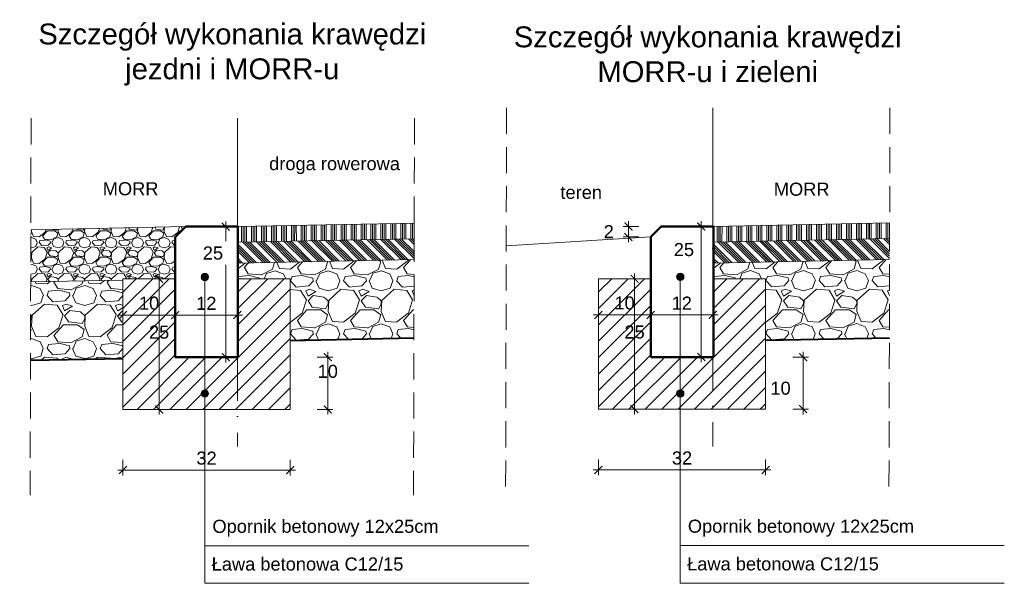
# Model space of a CAD drawing. Header units: millimetres. Extents: x -32728 to 16036, y -21222 to 1675.
# Tile 52 of 58: x 11881 to 12070, y 1250 to 1357. Entities that reach past the tile are written whole.
import ezdxf

# ---------------------------------------------------------------- set-up
doc = ezdxf.new("R2010")
doc.units = ezdxf.units.MM
doc.linetypes.add('ACAD_ISO04W100', pattern=[30, 24, -3, 0, -3])
doc.linetypes.add('DASHED', pattern=[0.75, 0.5, -0.25])
for name, color, linetype, lineweight in [('7 przekroj kraweznik betonowy najazdowy', 4, 'Continuous', 50), ('7 przekroj niweleta', 250, 'Continuous', 9), ('7 przekroj osie', 22, 'ACAD_ISO04W100', 15), ('7 przekroj przerywana1', 250, 'DASHED', 9), ('7 przekroj wymiary', 250, 'Continuous', 9)]:
    doc.layers.add(name, color=color, linetype=linetype, lineweight=lineweight)
doc.styles.add('ARIAL2.5', font='arial.ttf', dxfattribs={"height": 2.5})
doc.dimstyles.new('konstrukcyjne', dxfattribs={"dimtxt": 2.5, "dimasz": 2, "dimexe": 1, "dimexo": 0.0625, "dimgap": 1, "dimtad": 3, "dimtih": 1, "dimtoh": 1, "dimdec": 0, "dimzin": 0, "dimdsep": 46, "dimtxsty": 'ARIAL2.5', "dimblk": 'ARCHTICK', "dimcen": 15, "dimdle": 1, "dimadec": 0, "dimazin": 0, "dimtfac": 1, "dimtdec": 0, "dimtmove": 0, "dimatfit": 3, "dimfxl": 2, "dimfxlon": 1, "dimtolj": 1, "dimtzin": 0, "dimlwd": -1, "dimlwe": 0, "dimarcsym": 0})

# ---------------------------------------------------------------- blocks, each defined once
blk = doc.blocks.new('_ArchTick')
at = {"color": 0, "linetype": 'ByBlock', "const_width": 0.15}
blk.add_lwpolyline([(-0.5, -0.5), (0.5, 0.5)], dxfattribs=at)
blk = doc.blocks.new('*D247')
at = {"layer": '7 przekroj wymiary', "color": 0, "lineweight": 0}
for p, q in [((11901.12, 1273.19), (11901.12, 1270.19)), ((11933.12, 1273.19), (11933.12, 1270.19))]:
    blk.add_line(p, q, dxfattribs=at)
at = {"layer": '7 przekroj wymiary', "color": 0}
blk.add_line((11900.12, 1271.19), (11934.12, 1271.19), dxfattribs=at)
at = {"layer": 'Defpoints', "color": 0}
for p in [(11901.12, 1282.81), (11933.12, 1282.81), (11933.12, 1271.19)]:
    blk.add_point(p, dxfattribs=at)
at = {"layer": '7 przekroj wymiary', "color": 0, "xscale": 1.5, "yscale": 1.5, "zscale": 1.5, "rotation": 180}
blk.add_blockref('_ArchTick', (11901.12, 1271.19), dxfattribs=at)
at = {"layer": '7 przekroj wymiary', "color": 0, "xscale": 1.5, "yscale": 1.5, "zscale": 1.5}
blk.add_blockref('_ArchTick', (11933.12, 1271.19), dxfattribs=at)
at = {"layer": '7 przekroj wymiary', "color": 0, "insert": (11917.12, 1273.47), "char_height": 2.5, "attachment_point": 5, "style": 'ARIAL2.5'}
blk.add_mtext('\\A1;32', dxfattribs=at)
blk = doc.blocks.new('*D248')
at = {"layer": '7 przekroj wymiary', "color": 0, "lineweight": 0}
for p, q in [((11938.31, 1292.81), (11941.31, 1292.81)), ((11938.31, 1282.81), (11941.31, 1282.81))]:
    blk.add_line(p, q, dxfattribs=at)
at = {"layer": '7 przekroj wymiary', "color": 0}
blk.add_line((11940.31, 1293.81), (11940.31, 1281.81), dxfattribs=at)
at = {"layer": 'Defpoints', "color": 0}
for p in [(11923.12, 1292.81), (11923.12, 1282.81), (11940.31, 1282.81)]:
    blk.add_point(p, dxfattribs=at)
at = {"layer": '7 przekroj wymiary', "color": 0, "xscale": 1.5, "yscale": 1.5, "zscale": 1.5}
for p, rotation in [((11940.31, 1292.81), 90), ((11940.31, 1282.81), 270)]:
    blk.add_blockref('_ArchTick', p, dxfattribs=dict(at, rotation=rotation))
at = {"layer": '7 przekroj wymiary', "color": 0, "insert": (11940.31, 1290.09), "char_height": 2.5, "attachment_point": 5, "style": 'ARIAL2.5'}
blk.add_mtext('\\A1;10', dxfattribs=at)
blk = doc.blocks.new('*D249')
at = {"layer": '7 przekroj wymiary', "color": 0}
blk.add_line((11912.12, 1300.88), (11900.12, 1300.88), dxfattribs=at)
at = {"layer": '7 przekroj wymiary', "color": 0, "lineweight": 0}
for p, q in [((11901.12, 1298.88), (11901.12, 1301.88)), ((11911.12, 1298.88), (11911.12, 1301.88))]:
    blk.add_line(p, q, dxfattribs=at)
at = {"layer": 'Defpoints', "color": 0}
for p in [(11901.12, 1300.88), (11901.12, 1292.57), (11911.12, 1292.81)]:
    blk.add_point(p, dxfattribs=at)
at = {"layer": '7 przekroj wymiary', "color": 0, "xscale": 1.5, "yscale": 1.5, "zscale": 1.5, "rotation": 180}
blk.add_blockref('_ArchTick', (11901.12, 1300.88), dxfattribs=at)
at = {"layer": '7 przekroj wymiary', "color": 0, "xscale": 1.5, "yscale": 1.5, "zscale": 1.5}
blk.add_blockref('_ArchTick', (11911.12, 1300.88), dxfattribs=at)
at = {"layer": '7 przekroj wymiary', "color": 0, "insert": (11906.12, 1303.15), "char_height": 2.5, "attachment_point": 5, "style": 'ARIAL2.5'}
blk.add_mtext('\\A1;10', dxfattribs=at)
blk = doc.blocks.new('*D250')
at = {"layer": '7 przekroj wymiary', "color": 0, "lineweight": 0}
for p, q in [((11906.04, 1307.81), (11909.04, 1307.81)), ((11906.04, 1282.81), (11909.04, 1282.81))]:
    blk.add_line(p, q, dxfattribs=at)
at = {"layer": '7 przekroj wymiary', "color": 0}
blk.add_line((11908.04, 1308.81), (11908.04, 1281.81), dxfattribs=at)
at = {"layer": 'Defpoints', "color": 0}
for p in [(11901.12, 1307.81), (11901.12, 1282.81), (11908.04, 1282.81)]:
    blk.add_point(p, dxfattribs=at)
at = {"layer": '7 przekroj wymiary', "color": 0, "xscale": 1.5, "yscale": 1.5, "zscale": 1.5}
for p, rotation in [((11908.04, 1307.81), 90), ((11908.04, 1282.81), 270)]:
    blk.add_blockref('_ArchTick', p, dxfattribs=dict(at, rotation=rotation))
at = {"layer": '7 przekroj wymiary', "color": 0, "insert": (11908.04, 1297.59), "char_height": 2.5, "attachment_point": 5, "style": 'ARIAL2.5'}
blk.add_mtext('\\A1;25', dxfattribs=at)
blk = doc.blocks.new('*D251')
at = {"layer": '7 przekroj wymiary', "color": 0, "lineweight": 0}
for p, q in [((11922.79, 1317.81), (11919.79, 1317.81)), ((11922.79, 1292.81), (11919.79, 1292.81))]:
    blk.add_line(p, q, dxfattribs=at)
at = {"layer": '7 przekroj wymiary', "color": 0}
for p, q in [((11920.79, 1318.81), (11920.79, 1315.02)), ((11920.79, 1291.81), (11920.79, 1310.47))]:
    blk.add_line(p, q, dxfattribs=at)
at = {"layer": 'Defpoints', "color": 0}
for p in [(11920.79, 1317.81), (11923.12, 1317.81), (11923.12, 1292.81)]:
    blk.add_point(p, dxfattribs=at)
at = {"layer": '7 przekroj wymiary', "color": 0, "xscale": 1.5, "yscale": 1.5, "zscale": 1.5}
for p, rotation in [((11920.79, 1317.81), 90), ((11920.79, 1292.81), 270)]:
    blk.add_blockref('_ArchTick', p, dxfattribs=dict(at, rotation=rotation))
at = {"layer": '7 przekroj wymiary', "color": 0, "insert": (11918.34, 1312.74), "char_height": 2.5, "attachment_point": 5, "style": 'ARIAL2.5'}
blk.add_mtext('\\A1;25', dxfattribs=at)
blk = doc.blocks.new('*D252')
at = {"layer": '7 przekroj wymiary', "color": 0, "lineweight": 0}
for p, q in [((11911.12, 1302.88), (11911.12, 1299.88)), ((11923.02, 1302.88), (11923.02, 1299.88))]:
    blk.add_line(p, q, dxfattribs=at)
at = {"layer": '7 przekroj wymiary', "color": 0}
blk.add_line((11910.12, 1300.88), (11924.02, 1300.88), dxfattribs=at)
at = {"layer": 'Defpoints', "color": 0}
for p in [(11911.12, 1307.81), (11923.02, 1307.81), (11923.02, 1300.88)]:
    blk.add_point(p, dxfattribs=at)
at = {"layer": '7 przekroj wymiary', "color": 0, "xscale": 1.5, "yscale": 1.5, "zscale": 1.5, "rotation": 180}
blk.add_blockref('_ArchTick', (11911.12, 1300.88), dxfattribs=at)
at = {"layer": '7 przekroj wymiary', "color": 0, "xscale": 1.5, "yscale": 1.5, "zscale": 1.5}
blk.add_blockref('_ArchTick', (11923.02, 1300.88), dxfattribs=at)
at = {"layer": '7 przekroj wymiary', "color": 0, "insert": (11917.07, 1303.13), "char_height": 2.5, "attachment_point": 5, "style": 'ARIAL2.5'}
blk.add_mtext('\\A1;12', dxfattribs=at)
blk = doc.blocks.new('*D253')
at = {"layer": '7 przekroj wymiary', "color": 0, "lineweight": 0}
for p, q in [((11992.11, 1273.22), (11992.11, 1270.22)), ((12024.11, 1273.22), (12024.11, 1270.22))]:
    blk.add_line(p, q, dxfattribs=at)
at = {"layer": '7 przekroj wymiary', "color": 0}
blk.add_line((11991.11, 1271.22), (12025.11, 1271.22), dxfattribs=at)
at = {"layer": 'Defpoints', "color": 0}
for p in [(11992.11, 1282.84), (12024.11, 1282.84), (12024.11, 1271.22)]:
    blk.add_point(p, dxfattribs=at)
at = {"layer": '7 przekroj wymiary', "color": 0, "xscale": 1.5, "yscale": 1.5, "zscale": 1.5, "rotation": 180}
blk.add_blockref('_ArchTick', (11992.11, 1271.22), dxfattribs=at)
at = {"layer": '7 przekroj wymiary', "color": 0, "xscale": 1.5, "yscale": 1.5, "zscale": 1.5}
blk.add_blockref('_ArchTick', (12024.11, 1271.22), dxfattribs=at)
at = {"layer": '7 przekroj wymiary', "color": 0, "insert": (12008.11, 1273.49), "char_height": 2.5, "attachment_point": 5, "style": 'ARIAL2.5'}
blk.add_mtext('\\A1;32', dxfattribs=at)
blk = doc.blocks.new('*D254')
at = {"layer": '7 przekroj wymiary', "color": 0, "lineweight": 0}
for p, q in [((12029.29, 1292.84), (12032.29, 1292.84)), ((12029.29, 1282.84), (12032.29, 1282.84))]:
    blk.add_line(p, q, dxfattribs=at)
at = {"layer": '7 przekroj wymiary', "color": 0}
blk.add_line((12031.29, 1293.84), (12031.29, 1281.84), dxfattribs=at)
at = {"layer": 'Defpoints', "color": 0}
for p in [(12014.11, 1292.84), (12014.11, 1282.84), (12031.29, 1282.84)]:
    blk.add_point(p, dxfattribs=at)
at = {"layer": '7 przekroj wymiary', "color": 0, "xscale": 1.5, "yscale": 1.5, "zscale": 1.5}
for p, rotation in [((12031.29, 1292.84), 90), ((12031.29, 1282.84), 270)]:
    blk.add_blockref('_ArchTick', p, dxfattribs=dict(at, rotation=rotation))
at = {"layer": '7 przekroj wymiary', "color": 0, "insert": (12026.96, 1286.86), "char_height": 2.5, "attachment_point": 5, "style": 'ARIAL2.5'}
blk.add_mtext('\\A1;10', dxfattribs=at)
blk = doc.blocks.new('*D255')
at = {"layer": '7 przekroj wymiary', "color": 0}
blk.add_line((12003.11, 1300.9), (11991.11, 1300.9), dxfattribs=at)
at = {"layer": '7 przekroj wymiary', "color": 0, "lineweight": 0}
for p, q in [((11992.11, 1298.9), (11992.11, 1301.9)), ((12002.11, 1298.9), (12002.11, 1301.9))]:
    blk.add_line(p, q, dxfattribs=at)
at = {"layer": 'Defpoints', "color": 0}
for p in [(11992.11, 1300.9), (11992.11, 1292.6), (12002.11, 1292.84)]:
    blk.add_point(p, dxfattribs=at)
at = {"layer": '7 przekroj wymiary', "color": 0, "xscale": 1.5, "yscale": 1.5, "zscale": 1.5, "rotation": 180}
blk.add_blockref('_ArchTick', (11992.11, 1300.9), dxfattribs=at)
at = {"layer": '7 przekroj wymiary', "color": 0, "xscale": 1.5, "yscale": 1.5, "zscale": 1.5}
blk.add_blockref('_ArchTick', (12002.11, 1300.9), dxfattribs=at)
at = {"layer": '7 przekroj wymiary', "color": 0, "insert": (11997.11, 1303.18), "char_height": 2.5, "attachment_point": 5, "style": 'ARIAL2.5'}
blk.add_mtext('\\A1;10', dxfattribs=at)
blk = doc.blocks.new('*D256')
at = {"layer": '7 przekroj wymiary', "color": 0, "lineweight": 0}
for p, q in [((11997.02, 1307.84), (12000.02, 1307.84)), ((11997.02, 1282.84), (12000.02, 1282.84))]:
    blk.add_line(p, q, dxfattribs=at)
at = {"layer": '7 przekroj wymiary', "color": 0}
blk.add_line((11999.02, 1308.84), (11999.02, 1281.84), dxfattribs=at)
at = {"layer": 'Defpoints', "color": 0}
for p in [(11992.11, 1307.84), (11992.11, 1282.84), (11999.02, 1282.84)]:
    blk.add_point(p, dxfattribs=at)
at = {"layer": '7 przekroj wymiary', "color": 0, "xscale": 1.5, "yscale": 1.5, "zscale": 1.5}
for p, rotation in [((11999.02, 1307.84), 90), ((11999.02, 1282.84), 270)]:
    blk.add_blockref('_ArchTick', p, dxfattribs=dict(at, rotation=rotation))
at = {"layer": '7 przekroj wymiary', "color": 0, "insert": (11999.02, 1297.62), "char_height": 2.5, "attachment_point": 5, "style": 'ARIAL2.5'}
blk.add_mtext('\\A1;25', dxfattribs=at)
blk = doc.blocks.new('*D257')
at = {"layer": '7 przekroj wymiary', "color": 0, "lineweight": 0}
for p, q in [((12013.78, 1317.84), (12010.78, 1317.84)), ((12013.78, 1292.84), (12010.78, 1292.84))]:
    blk.add_line(p, q, dxfattribs=at)
at = {"layer": '7 przekroj wymiary', "color": 0}
blk.add_line((12011.78, 1291.84), (12011.78, 1318.84), dxfattribs=at)
at = {"layer": 'Defpoints', "color": 0}
for p in [(12011.78, 1317.84), (12014.11, 1317.84), (12014.11, 1292.84)]:
    blk.add_point(p, dxfattribs=at)
at = {"layer": '7 przekroj wymiary', "color": 0, "xscale": 1.5, "yscale": 1.5, "zscale": 1.5}
for p, rotation in [((12011.78, 1317.84), 90), ((12011.78, 1292.84), 270)]:
    blk.add_blockref('_ArchTick', p, dxfattribs=dict(at, rotation=rotation))
at = {"layer": '7 przekroj wymiary', "color": 0, "insert": (12008.47, 1313.4), "char_height": 2.5, "attachment_point": 5, "style": 'ARIAL2.5'}
blk.add_mtext('\\A1;25', dxfattribs=at)
blk = doc.blocks.new('*D258')
at = {"layer": '7 przekroj wymiary', "color": 0, "lineweight": 0}
for p, q in [((12002.11, 1302.9), (12002.11, 1299.9)), ((12014.01, 1302.9), (12014.01, 1299.9))]:
    blk.add_line(p, q, dxfattribs=at)
at = {"layer": '7 przekroj wymiary', "color": 0}
blk.add_line((12001.11, 1300.9), (12015.01, 1300.9), dxfattribs=at)
at = {"layer": 'Defpoints', "color": 0}
for p in [(12002.11, 1307.84), (12014.01, 1307.84), (12014.01, 1300.9)]:
    blk.add_point(p, dxfattribs=at)
at = {"layer": '7 przekroj wymiary', "color": 0, "xscale": 1.5, "yscale": 1.5, "zscale": 1.5, "rotation": 180}
blk.add_blockref('_ArchTick', (12002.11, 1300.9), dxfattribs=at)
at = {"layer": '7 przekroj wymiary', "color": 0, "xscale": 1.5, "yscale": 1.5, "zscale": 1.5}
blk.add_blockref('_ArchTick', (12014.01, 1300.9), dxfattribs=at)
at = {"layer": '7 przekroj wymiary', "color": 0, "insert": (12008.06, 1303.16), "char_height": 2.5, "attachment_point": 5, "style": 'ARIAL2.5'}
blk.add_mtext('\\A1;12', dxfattribs=at)
blk = doc.blocks.new('*D259')
at = {"layer": '7 przekroj wymiary', "color": 0, "lineweight": 0}
for p, q in [((11999.84, 1317.84), (11996.84, 1317.84)), ((11999.84, 1315.84), (11996.84, 1315.84))]:
    blk.add_line(p, q, dxfattribs=at)
at = {"layer": '7 przekroj wymiary', "color": 0}
blk.add_line((11997.84, 1318.84), (11997.84, 1314.84), dxfattribs=at)
at = {"layer": 'Defpoints', "color": 0}
for p in [(12004.11, 1317.84), (11997.84, 1315.84), (12002.11, 1315.84)]:
    blk.add_point(p, dxfattribs=at)
at = {"layer": '7 przekroj wymiary', "color": 0, "xscale": 1.5, "yscale": 1.5, "zscale": 1.5}
for p, rotation in [((11997.84, 1317.84), 90), ((11997.84, 1315.84), 270)]:
    blk.add_blockref('_ArchTick', p, dxfattribs=dict(at, rotation=rotation))
at = {"layer": '7 przekroj wymiary', "color": 0, "insert": (11994.08, 1316.84), "char_height": 2.5, "attachment_point": 5, "style": 'ARIAL2.5'}
blk.add_mtext('\\A1;2', dxfattribs=at)

msp = doc.modelspace()

# ---------------------------------------------------------------- hatches: boundary and pattern name
at = {"layer": '7 przekroj wymiary'}
h = msp.add_hatch(dxfattribs=at)
h.set_pattern_fill('GRAVEL', color=256, scale=0.2, style=0)
h.set_pattern_definition([(228.0127875, (-5477763.95968, -5764591.96815), (-40.640000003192, -45.719999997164), [0.68344288, -67.660967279]), (184.969741, (-5477764.41688, -5764592.47615), (60.959999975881, 5.080000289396), [1.17280944, -116.108097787]), (132.5104471, (-5477765.58528, -5764592.57775), (50.800000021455, -55.879999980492), [0.82696304, -81.8694455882]), (267.273689, (-5477767.56648, -5764593.84775), (5.0800000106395, 101.599999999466), [1.06800904, -105.7328748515]), (292.83365418, (-5477767.61728, -5764594.91455), (-25.400000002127, 60.959999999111), [1.0472674, -103.6796154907]), (357.273689, (-5477767.21088, -5764595.87975), (-101.599999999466, 5.0800000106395), [1.06800904, -105.7328748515]), (37.69424047, (-5477766.14408, -5764595.93055), (-66.0399999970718, -50.800000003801), [1.41238732, -139.8262306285]), (72.25532837, (-5477765.02648, -5764595.06695), (35.5600000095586, 111.7599999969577), [1.33343904, -132.0105132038]), (121.42956562, (-5477764.62008, -5764593.79695), (-40.640000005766, 66.039999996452), [1.071626, -106.0910913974]), (175.2363583, (-5477765.1789, -5764592.88255), (55.8799999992, -5.080000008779), [1.22342656, -59.9478739]), (222.3974378, (-5477766.39808, -5764592.78095), (-60.9599999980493, -55.880000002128), [1.58215584, -156.6335450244]), (138.81407483, (-5477762.5373, -5764593.89855), (-35.559999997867, 30.480000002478), [0.54000908, -53.4611316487]), (171.4692344, (-5477762.94368, -5764593.54295), (66.040000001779, -10.159999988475), [1.02736396, -101.709277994]), (225, (-5477763.9597, -5764593.3905), (-7e-16, -5.08), [0.71841868, -6.465786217]), (203.19859051, (-5477764.3153, -5764592.78095), (25.40000000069, 10.15999999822), [0.38688264, -38.3012447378]), (291.80140949, (-5477764.6709, -5764592.93335), (-5.08000000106, 15.23999999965), [0.54713124, -26.80950598]), (30.96375653, (-5477764.4677, -5764593.44135), (15.24000000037, 10.15999999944), [0.88863932, -28.7325963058]), (161.56505118, (-5477763.7057, -5764592.9841), (10.16000000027, -5.07999999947), [0.64257428, -15.4217962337]), (16.389540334, (-5477767.61728, -5764592.93335), (50.8, 15.24), [0.900176, -89.117653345]), (70.34617594, (-5477766.75368, -5764592.67935), (-20.320000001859, -55.879999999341), [0.75519788, -74.7644313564]), (293.19859051, (-5477763.7057, -5764591.96815), (-10.159999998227, 25.40000000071), [0.7737602, -37.9143671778]), (343.61045967, (-5477763.40088, -5764592.67935), (-50.800000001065, 15.239999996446), [0.900176, -89.117653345]), (339.44395478, (-5477767.6173, -5764596.08295), (-25.4, 10.16), [0.8680704, -42.5354686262]), (294.7751406, (-5477766.80448, -5764596.38775), (-25.400000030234, 55.879999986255), [0.72734424, -72.0071867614]), (66.80140949, (-5477763.6549, -5764597.04815), (10.159999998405, 25.40000000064), [0.7737602, -37.9143671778]), (17.35402464, (-5477763.35008, -5764596.33695), (-66.039999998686, -20.320000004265), [0.85156548, -84.3047519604]), (69.44395478, (-5477766.1441, -5764597.04815), (-10.160000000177, -25.39999999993), [0.4340352, -42.9695038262]), (101.309932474, (-5477763.9597, -5764597.0481), (-5.08, 20.32), [0.2590292, -25.643989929]), (165.963756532, (-5477764.0105, -5764596.7941), (15.24, -5.08), [1.0472674, -19.898109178]), (186.00900596, (-5477765.02648, -5764596.54015), (50.799999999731, 5.080000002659), [0.970534, -96.0827297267]), (303.69006753, (-5477764.4677, -5764593.8985), (-5.0800000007, 10.15999999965), [0.73264776, -17.5835527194]), (353.15722659, (-5477764.06128, -5764594.50815), (86.3600000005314, -10.159999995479), [1.27911352, -126.63201813]), (60.9453959, (-5477762.7913, -5764594.66055), (-20.32000000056, -35.55999999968), [0.52301648, -51.7787846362]), (90, (-5477762.5373, -5764594.2033), (-5.08, 5.08), [0.3048, -4.7752]), (120.25643716, (-5477765.12808, -5764596.38775), (20.319999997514, -35.56000000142), [0.70573392, -69.8678815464]), (48.0127875, (-5477765.48368, -5764595.77815), (40.64000000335, 45.71999999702), [1.36688576, -66.977524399]), (0, (-5477764.5693, -5764594.762), (5.08, 5.08), [1.3208, -3.7592]), (325.3048465, (-5477763.24848, -5764594.76215), (50.800000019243, -35.559999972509), [0.80321912, -79.5186334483]), (254.0546041, (-5477762.5881, -5764595.21935), (-5.079999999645, -20.32000000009), [0.73965816, -36.2433000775]), (207.64597536, (-5477762.79128, -5764595.93055), (-96.5200000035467, -50.7999999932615), [1.2042902, -119.224928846]), (175.42607874, (-5477763.85808, -5764596.48935), (-66.0399999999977, 5.079999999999), [1.27405892, -126.1316929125])])
h.paths.add_polyline_path([(11883.485, 1317.222), (11883.461, 1307.222), (11901.124, 1307.575), (11901.124, 1307.815), (11911.124, 1307.815), (11911.124, 1315.815), (11913.124, 1317.815)])
h = msp.add_hatch(dxfattribs=at)
h.set_pattern_fill('ANSI34', color=256, scale=0.1, angle=45, style=0)
h.set_pattern_definition([(90, (-5474937.1911, -5763161.6624), (-1.905, 3e-16), []), (90, (-5474936.8736, -5763161.3449), (-1.905, 3e-16), []), (90, (-5474936.5561, -5763161.0274), (-1.905, 3e-16), []), (90, (-5474936.2386, -5763160.7099), (-1.905, 3e-16), [])])
h.paths.add_polyline_path([(11956.847, 1315.491), (11956.854, 1318.491), (11923.025, 1317.815), (11923.025, 1314.815)])
h = msp.add_hatch(dxfattribs=at)
h.set_pattern_fill('ANSI34', color=256, scale=0.1, angle=45, style=0)
h.set_pattern_definition([(90, (-5474846.2075, -5763161.6358), (-1.905, 3e-16), []), (90, (-5474845.89, -5763161.3183), (-1.905, 3e-16), []), (90, (-5474845.5725, -5763161.0008), (-1.905, 3e-16), []), (90, (-5474845.255, -5763160.6833), (-1.905, 3e-16), [])])
h.paths.add_polyline_path([(12047.83, 1315.518), (12047.838, 1318.518), (12014.008, 1317.841), (12014.008, 1314.841)])
h = msp.add_hatch(dxfattribs=at)
h.set_pattern_fill('ANSI34', color=256, scale=0.1, angle=90, style=0)
h.set_pattern_definition([(135, (-5474937.1911, -5763161.6624), (-1.34703841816, -1.34703841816), []), (135, (-5474937.1911, -5763161.2133), (-1.34703841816, -1.34703841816), []), (135, (-5474937.1911, -5763160.7643), (-1.34703841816, -1.34703841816), []), (135, (-5474937.1911, -5763160.3153), (-1.34703841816, -1.34703841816), [])])
h.paths.add_polyline_path([(11956.837, 1311.491), (11956.847, 1315.491), (11923.025, 1314.815), (11923.025, 1310.815)])
h = msp.add_hatch(dxfattribs=at)
h.set_pattern_fill('ANSI34', color=256, scale=0.1, angle=90, style=0)
h.set_pattern_definition([(135, (-5474846.2075, -5763161.6358), (-1.34703841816, -1.34703841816), []), (135, (-5474846.2075, -5763161.1868), (-1.34703841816, -1.34703841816), []), (135, (-5474846.2075, -5763160.7378), (-1.34703841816, -1.34703841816), []), (135, (-5474846.2075, -5763160.2888), (-1.34703841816, -1.34703841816), [])])
h.paths.add_polyline_path([(12047.821, 1311.518), (12047.83, 1315.518), (12014.008, 1314.841), (12014.008, 1310.841)])
h = msp.add_hatch(dxfattribs=at)
h.set_pattern_fill('GRAVEL', color=256, scale=0.4, style=0)
h.set_pattern_definition([(228.0127875, (-5474929.8759, -5763151.50236), (-81.28000000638, -91.43999999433), [1.36688576, -135.321934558]), (184.969741, (-5474930.7903, -5763152.51836), (121.919999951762, 10.160000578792), [2.34561888, -232.216195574]), (132.5104471, (-5474933.1271, -5763152.72156), (101.60000004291, -111.759999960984), [1.65392608, -163.738891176]), (267.273689, (-5474937.0895, -5763155.26156), (10.16000002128, 203.199999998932), [2.13601808, -211.465749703]), (292.83365418, (-5474937.1911, -5763157.39516), (-50.800000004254, 121.919999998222), [2.0945348, -207.359230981]), (357.273689, (-5474936.3783, -5763159.32556), (-203.199999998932, 10.16000002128), [2.13601808, -211.465749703]), (37.69424047, (-5474934.24472, -5763159.42716), (-132.079999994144, -101.600000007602), [2.82477464, -279.652461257]), (72.25532837, (-5474932.0095, -5763157.69996), (71.120000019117, 223.519999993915), [2.66687808, -264.021026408]), (121.42956562, (-5474931.1967, -5763155.15996), (-81.280000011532, 132.079999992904), [2.143252, -212.182182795]), (175.2363583, (-5474932.3143, -5763153.3312), (111.7599999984, -10.16000001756), [2.44685312, -119.8957478]), (222.3974378, (-5474934.75272, -5763153.12796), (-121.919999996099, -111.760000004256), [3.16431168, -313.267090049]), (138.81407483, (-5474927.0311, -5763155.3632), (-71.11999999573, 60.96000000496), [1.08001816, -106.922263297]), (171.4692344, (-5474927.8439, -5763154.65196), (132.08000000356, -20.31999997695), [2.05472792, -203.418555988]), (225, (-5474929.876, -5763154.347), (-1e-15, -10.16), [1.43683736, -12.931572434]), (203.19859051, (-5474930.5871, -5763153.128), (50.80000000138, 20.31999999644), [0.77376528, -76.602489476]), (291.80140949, (-5474931.2983, -5763153.4328), (-10.16000000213, 30.4799999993), [1.09426248, -53.61901196]), (30.96375653, (-5474930.892, -5763154.4488), (30.48000000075, 20.3199999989), [1.77727864, -57.465192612]), (161.56505118, (-5474929.368, -5763153.5344), (20.3200000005, -10.1599999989), [1.28514856, -30.843592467]), (16.389540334, (-5474937.1911, -5763153.43276), (101.6, 30.48), [1.800352, -178.23530669]), (70.34617594, (-5474935.4639, -5763152.92476), (-40.64000000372, -111.75999999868), [1.51039576, -149.528862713]), (293.19859051, (-5474929.3679, -5763151.5024), (-20.31999999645, 50.80000000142), [1.5475204, -75.828734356]), (343.61045967, (-5474928.7583, -5763152.92476), (-101.60000000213, 30.47999999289), [1.800352, -178.23530669]), (339.44395478, (-5474937.1911, -5763159.732), (-50.8, 20.32), [1.7361408, -85.070937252]), (294.7751406, (-5474935.5655, -5763160.34156), (-50.80000006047, 111.75999997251), [1.45468848, -144.014373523]), (66.80140949, (-5474929.2663, -5763161.6624), (20.3199999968, 50.80000000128), [1.5475204, -75.828734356]), (17.35402464, (-5474928.6567, -5763160.23996), (-132.07999999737, -40.64000000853), [1.70313096, -168.609503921]), (69.44395478, (-5474934.2447, -5763161.6624), (-20.32000000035, -50.79999999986), [0.8680704, -85.939007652]), (101.309932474, (-5474929.876, -5763161.6624), (-10.16, 40.64), [0.5180584, -51.287979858]), (165.963756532, (-5474929.9775, -5763161.1544), (30.48, -10.16), [2.0945348, -39.796218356]), (186.00900596, (-5474932.0095, -5763160.64636), (101.59999999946, 10.160000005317), [1.941068, -192.165459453]), (303.69006753, (-5474930.892, -5763155.3632), (-10.1600000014, 20.3199999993), [1.46529552, -35.167105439]), (353.15722659, (-5474930.0791, -5763156.58236), (172.720000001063, -20.319999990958), [2.55822704, -253.26403626]), (60.9453959, (-5474927.5391, -5763156.8872), (-40.64000000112, -71.11999999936), [1.04603296, -103.557569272]), (90, (-5474927.031, -5763155.973), (-10.16, 10.16), [0.6096, -9.5504]), (120.25643716, (-5474932.2127, -5763160.34156), (40.63999999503, -71.12000000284), [1.41146784, -139.735763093]), (48.0127875, (-5474932.9239, -5763159.12236), (81.2800000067, 91.43999999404), [2.73377152, -133.955048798]), (0, (-5474931.095, -5763157.09), (10.16, 10.16), [2.6416, -7.5184]), (325.3048465, (-5474928.4535, -5763157.09036), (101.600000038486, -71.11999994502), [1.60643824, -159.037266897]), (254.0546041, (-5474927.1327, -5763158.0048), (-10.1599999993, -40.64000000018), [1.47931632, -72.486600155]), (207.64597536, (-5474927.5391, -5763159.42716), (-193.040000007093, -101.599999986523), [2.4085804, -238.449857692]), (175.42607874, (-5474929.6727, -5763160.54476), (-132.079999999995, 10.159999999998), [2.54811784, -252.263385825])])
h.paths.add_polyline_path([(11956.8, 1296.49), (11956.837, 1311.491), (11923.025, 1310.815), (11923.025, 1295.815), (11923.124, 1295.817), (11923.124, 1307.815), (11933.124, 1307.815), (11933.124, 1296.017)])
h = msp.add_hatch(dxfattribs=at)
h.set_pattern_fill('GRAVEL', color=256, scale=0.4, style=0)
h.set_pattern_definition([(228.0127875, (-5474838.8923, -5763151.4758), (-81.28000000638, -91.43999999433), [1.36688576, -135.321934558]), (184.969741, (-5474839.80672, -5763152.4918), (121.919999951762, 10.160000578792), [2.34561888, -232.216195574]), (132.5104471, (-5474842.1435, -5763152.695), (101.60000004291, -111.759999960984), [1.65392608, -163.738891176]), (267.273689, (-5474846.1059, -5763155.235), (10.16000002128, 203.199999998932), [2.13601808, -211.465749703]), (292.83365418, (-5474846.2075, -5763157.3686), (-50.800000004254, 121.919999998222), [2.0945348, -207.359230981]), (357.273689, (-5474845.3947, -5763159.299), (-203.199999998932, 10.16000002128), [2.13601808, -211.465749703]), (37.69424047, (-5474843.26112, -5763159.4006), (-132.079999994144, -101.600000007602), [2.82477464, -279.652461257]), (72.25532837, (-5474841.02592, -5763157.6734), (71.120000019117, 223.519999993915), [2.66687808, -264.021026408]), (121.42956562, (-5474840.2131, -5763155.1334), (-81.280000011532, 132.079999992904), [2.143252, -212.182182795]), (175.2363583, (-5474841.3307, -5763153.3046), (111.7599999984, -10.16000001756), [2.44685312, -119.8957478]), (222.3974378, (-5474843.76912, -5763153.10142), (-121.919999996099, -111.760000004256), [3.16431168, -313.267090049]), (138.81407483, (-5474836.0475, -5763155.3366), (-71.11999999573, 60.96000000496), [1.08001816, -106.922263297]), (171.4692344, (-5474836.8603, -5763154.6254), (132.08000000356, -20.31999997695), [2.05472792, -203.418555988]), (225, (-5474838.892, -5763154.3206), (-1e-15, -10.16), [1.43683736, -12.931572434]), (203.19859051, (-5474839.6035, -5763153.1014), (50.80000000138, 20.31999999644), [0.77376528, -76.602489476]), (291.80140949, (-5474840.3147, -5763153.4062), (-10.16000000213, 30.4799999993), [1.09426248, -53.61901196]), (30.96375653, (-5474839.9083, -5763154.4222), (30.48000000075, 20.3199999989), [1.77727864, -57.465192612]), (161.56505118, (-5474838.3843, -5763153.5078), (20.3200000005, -10.1599999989), [1.28514856, -30.843592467]), (16.389540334, (-5474846.2075, -5763153.4062), (101.6, 30.48), [1.800352, -178.23530669]), (70.34617594, (-5474844.4803, -5763152.8982), (-40.64000000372, -111.75999999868), [1.51039576, -149.528862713]), (293.19859051, (-5474838.3843, -5763151.4758), (-20.31999999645, 50.80000000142), [1.5475204, -75.828734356]), (343.61045967, (-5474837.7747, -5763152.8982), (-101.60000000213, 30.47999999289), [1.800352, -178.23530669]), (339.44395478, (-5474846.2075, -5763159.7054), (-50.8, 20.32), [1.7361408, -85.070937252]), (294.7751406, (-5474844.5819, -5763160.315), (-50.80000006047, 111.75999997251), [1.45468848, -144.014373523]), (66.80140949, (-5474838.2827, -5763161.6358), (20.3199999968, 50.80000000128), [1.5475204, -75.828734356]), (17.35402464, (-5474837.6731, -5763160.2134), (-132.07999999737, -40.64000000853), [1.70313096, -168.609503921]), (69.44395478, (-5474843.2611, -5763161.6358), (-20.32000000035, -50.79999999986), [0.8680704, -85.939007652]), (101.309932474, (-5474838.8923, -5763161.6358), (-10.16, 40.64), [0.5180584, -51.287979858]), (165.963756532, (-5474838.994, -5763161.1278), (30.48, -10.16), [2.0945348, -39.796218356]), (186.00900596, (-5474841.0259, -5763160.6198), (101.59999999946, 10.160000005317), [1.941068, -192.165459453]), (303.69006753, (-5474839.9083, -5763155.3366), (-10.1600000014, 20.3199999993), [1.46529552, -35.167105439]), (353.15722659, (-5474839.09552, -5763156.5558), (172.720000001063, -20.319999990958), [2.55822704, -253.26403626]), (60.9453959, (-5474836.5555, -5763156.8606), (-40.64000000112, -71.11999999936), [1.04603296, -103.557569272]), (90, (-5474836.048, -5763155.946), (-10.16, 10.16), [0.6096, -9.5504]), (120.25643716, (-5474841.2291, -5763160.315), (40.63999999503, -71.12000000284), [1.41146784, -139.735763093]), (48.0127875, (-5474841.9403, -5763159.0958), (81.2800000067, 91.43999999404), [2.73377152, -133.955048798]), (0, (-5474840.112, -5763157.064), (10.16, 10.16), [2.6416, -7.5184]), (325.3048465, (-5474837.4699, -5763157.0638), (101.600000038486, -71.11999994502), [1.60643824, -159.037266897]), (254.0546041, (-5474836.1491, -5763157.9782), (-10.1599999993, -40.64000000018), [1.47931632, -72.486600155]), (207.64597536, (-5474836.55552, -5763159.4006), (-193.040000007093, -101.599999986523), [2.4085804, -238.449857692]), (175.42607874, (-5474838.68912, -5763160.5182), (-132.079999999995, 10.159999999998), [2.54811784, -252.263385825])])
h.paths.add_polyline_path([(12047.784, 1296.517), (12047.821, 1311.518), (12014.008, 1310.841), (12014.008, 1295.841), (12014.107, 1295.843), (12014.107, 1307.841), (12024.107, 1307.841), (12024.107, 1296.043)])
h = msp.add_hatch(dxfattribs=at)
h.set_pattern_fill('ANSI31', color=256, scale=0.7, angle=180, style=0)
h.set_pattern_definition([(225, (-5477767.6173, -5764597.0481), (1.5715448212, -1.5715448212), [])])
h.paths.add_polyline_path([(11923.025, 1292.815), (11923.124, 1292.815), (11923.124, 1307.815), (11933.124, 1307.815), (11933.124, 1282.815), (11923.025, 1282.815)])
h.paths.add_polyline_path([(11901.124, 1282.815), (11901.124, 1307.815), (11911.124, 1307.815), (11911.124, 1292.815), (11923.025, 1292.815), (11923.025, 1282.815)])
for points in [[(11916.096, 1308.171, -1), (11917.496, 1308.171, -1)], [(12007.08, 1308.197, -1), (12008.48, 1308.197, -1)], [(11916.096, 1285.85, -1), (11917.496, 1285.85, -1)], [(12007.08, 1285.876, -1), (12008.48, 1285.876, -1)]]:
    msp.add_hatch(color=256, dxfattribs=at).paths.add_polyline_path(points)
h = msp.add_hatch(dxfattribs=at)
h.set_pattern_fill('ANSI31', color=256, scale=0.7, angle=180, style=0)
h.set_pattern_definition([(225, (-5477676.6337, -5764597.0216), (1.5715448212, -1.5715448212), [])])
h.paths.add_polyline_path([(12014.008, 1292.841), (12014.107, 1292.841), (12014.107, 1307.841), (12024.107, 1307.841), (12024.107, 1282.841), (12014.008, 1282.841)])
h.paths.add_polyline_path([(11992.107, 1282.841), (11992.107, 1307.841), (12002.107, 1307.841), (12002.107, 1292.841), (12014.008, 1292.841), (12014.008, 1282.841)])
h = msp.add_hatch(dxfattribs=at)
h.set_pattern_fill('GRAVEL', color=256, scale=0.4, style=0)
h.set_pattern_definition([(228.0127875, (-5477760.3021, -5764586.88815), (-81.28000000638, -91.43999999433), [1.36688576, -135.321934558]), (184.969741, (-5477761.2165, -5764587.90415), (121.919999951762, 10.160000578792), [2.34561888, -232.216195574]), (132.5104471, (-5477763.5533, -5764588.10735), (101.60000004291, -111.759999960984), [1.65392608, -163.738891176]), (267.273689, (-5477767.5157, -5764590.64735), (10.16000002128, 203.199999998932), [2.13601808, -211.465749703]), (292.83365418, (-5477767.6173, -5764592.78095), (-50.800000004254, 121.919999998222), [2.0945348, -207.359230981]), (357.273689, (-5477766.8045, -5764594.71135), (-203.199999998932, 10.16000002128), [2.13601808, -211.465749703]), (37.69424047, (-5477764.67088, -5764594.81295), (-132.079999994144, -101.600000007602), [2.82477464, -279.652461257]), (72.25532837, (-5477762.43568, -5764593.08575), (71.120000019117, 223.519999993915), [2.66687808, -264.021026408]), (121.42956562, (-5477761.6229, -5764590.54575), (-81.280000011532, 132.079999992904), [2.143252, -212.182182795]), (175.2363583, (-5477762.7405, -5764588.71695), (111.7599999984, -10.16000001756), [2.44685312, -119.8957478]), (222.3974378, (-5477765.17888, -5764588.51375), (-121.919999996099, -111.760000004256), [3.16431168, -313.267090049]), (138.81407483, (-5477757.4573, -5764590.74895), (-71.11999999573, 60.96000000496), [1.08001816, -106.922263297]), (171.4692344, (-5477758.2701, -5764590.03775), (132.08000000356, -20.31999997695), [2.05472792, -203.418555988]), (225, (-5477760.302, -5764589.733), (-1e-15, -10.16), [1.43683736, -12.931572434]), (203.19859051, (-5477761.0133, -5764588.5137), (50.80000000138, 20.31999999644), [0.77376528, -76.602489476]), (291.80140949, (-5477761.7245, -5764588.8185), (-10.16000000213, 30.4799999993), [1.09426248, -53.61901196]), (30.96375653, (-5477761.318, -5764589.8345), (30.48000000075, 20.3199999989), [1.77727864, -57.465192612]), (161.56505118, (-5477759.794, -5764588.92), (20.3200000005, -10.1599999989), [1.28514856, -30.843592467]), (16.389540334, (-5477767.6173, -5764588.81855), (101.6, 30.48), [1.800352, -178.23530669]), (70.34617594, (-5477765.8901, -5764588.31055), (-40.64000000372, -111.75999999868), [1.51039576, -149.528862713]), (293.19859051, (-5477759.7941, -5764586.8881), (-20.31999999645, 50.80000000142), [1.5475204, -75.828734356]), (343.61045967, (-5477759.1845, -5764588.31055), (-101.60000000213, 30.47999999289), [1.800352, -178.23530669]), (339.44395478, (-5477767.6173, -5764595.1177), (-50.8, 20.32), [1.7361408, -85.070937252]), (294.7751406, (-5477765.9917, -5764595.72735), (-50.80000006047, 111.75999997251), [1.45468848, -144.014373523]), (66.80140949, (-5477759.6925, -5764597.0481), (20.3199999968, 50.80000000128), [1.5475204, -75.828734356]), (17.35402464, (-5477759.0829, -5764595.62575), (-132.07999999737, -40.64000000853), [1.70313096, -168.609503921]), (69.44395478, (-5477764.6709, -5764597.0481), (-20.32000000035, -50.79999999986), [0.8680704, -85.939007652]), (101.309932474, (-5477760.302, -5764597.0481), (-10.16, 40.64), [0.5180584, -51.287979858]), (165.963756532, (-5477760.4037, -5764596.5401), (30.48, -10.16), [2.0945348, -39.796218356]), (186.00900596, (-5477762.4357, -5764596.03215), (101.59999999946, 10.160000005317), [1.941068, -192.165459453]), (303.69006753, (-5477761.318, -5764590.749), (-10.1600000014, 20.3199999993), [1.46529552, -35.167105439]), (353.15722659, (-5477760.5053, -5764591.96815), (172.720000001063, -20.319999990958), [2.55822704, -253.26403626]), (60.9453959, (-5477757.9653, -5764592.2729), (-40.64000000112, -71.11999999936), [1.04603296, -103.557569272]), (90, (-5477757.457, -5764591.359), (-10.16, 10.16), [0.6096, -9.5504]), (120.25643716, (-5477762.6389, -5764595.72735), (40.63999999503, -71.12000000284), [1.41146784, -139.735763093]), (48.0127875, (-5477763.3501, -5764594.50815), (81.2800000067, 91.43999999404), [2.73377152, -133.955048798]), (0, (-5477761.521, -5764592.476), (10.16, 10.16), [2.6416, -7.5184]), (325.3048465, (-5477758.8797, -5764592.47615), (101.600000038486, -71.11999994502), [1.60643824, -159.037266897]), (254.0546041, (-5477757.5589, -5764593.3905), (-10.1599999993, -40.64000000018), [1.47931632, -72.486600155]), (207.64597536, (-5477757.9653, -5764594.81295), (-193.040000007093, -101.599999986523), [2.4085804, -238.449857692]), (175.42607874, (-5477760.0989, -5764595.93055), (-132.079999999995, 10.159999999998), [2.54811784, -252.263385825])])
h.paths.add_polyline_path([(11883.461, 1307.222), (11883.424, 1292.221), (11901.124, 1292.575), (11901.124, 1307.575)])

# ---------------------------------------------------------------- linework, layer by layer
at = {"layer": '7 przekroj kraweznik betonowy najazdowy'}
for points in [[(11911.124, 1292.815), (11923.124, 1292.815), (11923.124, 1317.815), (11913.124, 1317.815), (11913.124, 1317.815), (11911.124, 1315.815), (11911.124, 1292.815)], [(12002.107, 1292.841), (12014.107, 1292.841), (12014.107, 1317.841), (12004.107, 1317.841), (12004.107, 1317.841), (12002.107, 1315.841), (12002.107, 1292.841)]]:
    msp.add_lwpolyline(points, dxfattribs=at)
at = {"layer": '7 przekroj niweleta'}
for p, q in [((11883.485, 1317.222), (11913.124, 1317.815)), ((11923.025, 1317.813), (11956.854, 1318.489)), ((12014.008, 1317.839), (12047.838, 1318.516)), ((11923.025, 1314.815), (11956.847, 1315.491)), ((12002.107, 1315.841), (11974.461, 1314.161)), ((12014.008, 1314.841), (12047.83, 1315.518)), ((11923.025, 1310.815), (11956.837, 1311.491)), ((12014.008, 1310.841), (12047.821, 1311.518)), ((11883.461, 1307.222), (11901.124, 1307.575))]:
    msp.add_line(p, q, dxfattribs=at)
at = {"layer": '7 przekroj niweleta', "lineweight": 40}
for p, q in [((11933.124, 1296.017), (11956.8, 1296.49)), ((12024.107, 1296.043), (12047.784, 1296.517)), ((11883.424, 1292.221), (11901.124, 1292.575))]:
    msp.add_line(p, q, dxfattribs=at)
at = {"layer": '7 przekroj osie'}
for p, q in [((12014.008, 1340.551), (12014.008, 1275.733)), ((11923.025, 1338.557), (11923.025, 1275.706))]:
    msp.add_line(p, q, dxfattribs=at)
at = {"layer": '7 przekroj przerywana1', "ltscale": 10}
for p, q in [((11974.526, 1340.551), (11974.344, 1266.416)), ((12047.892, 1340.551), (12047.71, 1266.416)), ((11883.538, 1338.557), (11883.36, 1266.389)), ((11956.904, 1338.557), (11956.726, 1266.389))]:
    msp.add_line(p, q, dxfattribs=at)
at = {"layer": '7 przekroj wymiary'}
for p, q in [((11911.124, 1292.815), (11911.124, 1307.815)), ((11916.796, 1308.171), (11916.796, 1249.513)), ((12002.107, 1292.841), (12002.107, 1307.841)), ((12007.78, 1308.197), (12007.78, 1249.539)), ((11916.796, 1256.722), (11978.796, 1256.722)), ((12007.78, 1256.748), (12069.78, 1256.748)), ((11916.796, 1249.513), (11978.796, 1249.513)), ((12007.78, 1249.539), (12069.78, 1249.539))]:
    msp.add_line(p, q, dxfattribs=at)
for points in [[(11901.124, 1282.815), (11901.124, 1307.815), (11911.124, 1307.815), (11911.124, 1292.815), (11923.124, 1292.815), (11923.124, 1307.815), (11933.124, 1307.815), (11933.124, 1282.815)], [(11992.107, 1282.841), (11992.107, 1307.841), (12002.107, 1307.841), (12002.107, 1292.841), (12014.107, 1292.841), (12014.107, 1307.841), (12024.107, 1307.841), (12024.107, 1282.841)]]:
    msp.add_lwpolyline(points, close=True, dxfattribs=at)
for centre in [(11916.796, 1308.171), (12007.78, 1308.197), (11916.796, 1285.85), (12007.78, 1285.876)]:
    msp.add_circle(centre, 0.7, dxfattribs=at)

# ---------------------------------------------------------------- texts
at = {"layer": '7 przekroj wymiary', "style": 'ARIAL2.5'}
for s, p in [('droga rowerowa', (11929.095, 1328.627)), ('MORR', (11897.251, 1323.822)), ('teren', (11984.836, 1323.133)), ('MORR', (12025.67, 1323.734)), ('Opornik betonowy 12x25cm', (11918.241, 1259.18)), ('Opornik betonowy 12x25cm', (12009.224, 1259.207)), ('Ława betonowa C12/15', (11918.092, 1251.961)), ('Ława betonowa C12/15', (12009.076, 1251.988))]:
    msp.add_text(s, height=2.5, dxfattribs=at).set_placement(p)
at = {"layer": '7 przekroj wymiary', "char_height": 4, "width": 87.60739, "attachment_point": 5, "style": 'ARIAL2.5'}
for s, insert in [('Szczegół wykonania krawędzi jezdni i MORR-u', (11922.039, 1350.759)), ('Szczegół wykonania krawędzi MORR-u i zieleni', (12013.023, 1350.785))]:
    msp.add_mtext(s, dxfattribs=dict(at, insert=insert))

# ---------------------------------------------------------------- dimensions: what is measured, and where the dimension line sits
at = {"layer": '7 przekroj wymiary'}
for base, p1, p2, picture, middle in [((11920.794, 1317.815), (11923.124, 1292.815), (11923.124, 1317.815), '*D251', (11918.336, 1312.744)), ((12011.777, 1317.841), (12014.107, 1292.841), (12014.107, 1317.841), '*D257', (12008.47, 1313.398)), ((12031.293, 1282.841), (12014.107, 1292.841), (12014.107, 1282.841), '*D254', (12026.963, 1286.856))]:
    dim = msp.add_linear_dim(base=base, p1=p1, p2=p2, angle=90, dimstyle='konstrukcyjne', override={"dimasz": 1.5, "dimtmove": 2}, dxfattribs=at)
    dim.commit()
    dim.dimension.update_dxf_attribs({"geometry": picture, "text_midpoint": middle, "dimtype": 160})
for base, p1, p2, picture, middle in [((11997.838, 1315.841), (12004.107, 1317.841), (12002.107, 1315.841), '*D259', (11994.083, 1316.841)), ((11908.036, 1282.815), (11901.124, 1307.815), (11901.124, 1282.815), '*D250', (11908.036, 1297.591)), ((11999.019, 1282.841), (11992.107, 1307.841), (11992.107, 1282.841), '*D256', (11999.019, 1297.618)), ((11940.31, 1282.815), (11923.124, 1292.815), (11923.124, 1282.815), '*D248', (11940.31, 1290.091))]:
    dim = msp.add_linear_dim(base=base, p1=p1, p2=p2, angle=90, dimstyle='konstrukcyjne', override={"dimasz": 1.5, "dimtmove": 2}, dxfattribs=at)
    dim.commit()
    dim.dimension.update_dxf_attribs({"geometry": picture, "text_midpoint": middle})
for base, p1, p2, picture, middle in [((11923.025, 1300.877), (11911.124, 1307.815), (11923.025, 1307.815), '*D252', (11917.074, 1303.133)), ((12014.008, 1300.904), (12002.107, 1307.841), (12014.008, 1307.841), '*D258', (12008.058, 1303.159)), ((11901.124, 1300.877), (11911.124, 1292.815), (11901.124, 1292.575), '*D249', (11906.124, 1303.154)), ((11992.107, 1300.904), (12002.107, 1292.841), (11992.107, 1292.601), '*D255', (11997.107, 1303.18)), ((11933.124, 1271.19), (11901.124, 1282.815), (11933.124, 1282.815), '*D247', (11917.124, 1273.467)), ((12024.107, 1271.217), (11992.107, 1282.841), (12024.107, 1282.841), '*D253', (12008.107, 1273.494))]:
    dim = msp.add_linear_dim(base=base, p1=p1, p2=p2, dimstyle='konstrukcyjne', override={"dimasz": 1.5, "dimtmove": 2}, dxfattribs=at)
    dim.commit()
    dim.dimension.update_dxf_attribs({"geometry": picture, "text_midpoint": middle})

doc.saveas('drawing.dxf')
